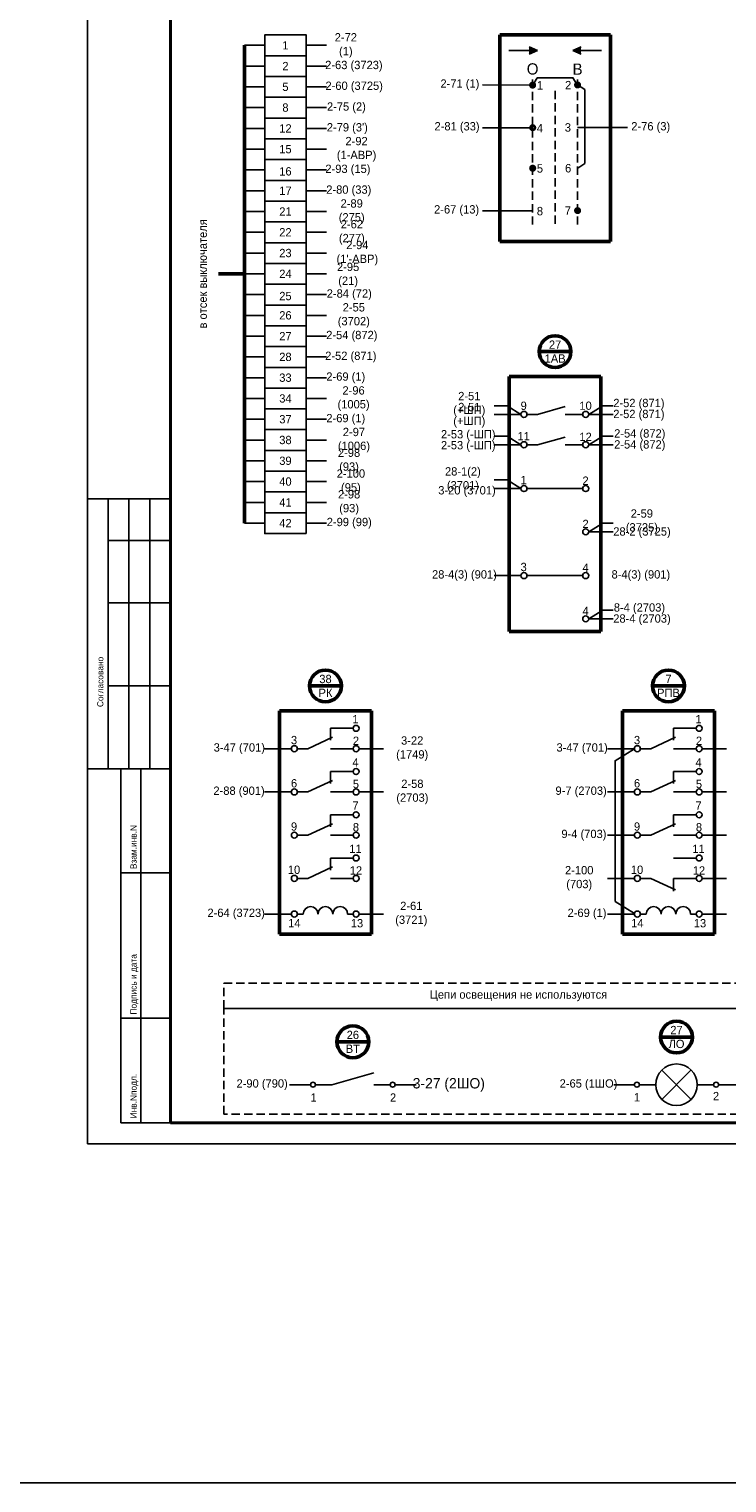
# Model space of a CAD drawing. Header units: millimetres. Extents: x 7700 to 12777, y -2533 to 2568.
# Tile 21 of 74: x 11244 to 11412, y -952 to -602. Entities that reach past the tile are written whole.
import ezdxf

# ---------------------------------------------------------------- set-up
doc = ezdxf.new("R2010")
doc.units = ezdxf.units.MM
doc.linetypes.add('JIS_02_2.0', pattern=[3, 2, -1])
doc.styles.add('SIMPLEX', font='txt', dxfattribs={"height": 5})

msp = doc.modelspace()

# ---------------------------------------------------------------- hatches: boundary and pattern name
h = msp.add_hatch(color=256)
h.dxf.hatch_style = 1
h.paths.add_polyline_path([(11364.64, -608.18), (11366.64, -607.32), (11364.64, -606.47)])
h = msp.add_hatch(color=256)
h.dxf.hatch_style = 1
h.paths.add_polyline_path([(11377.14, -608.18), (11375.13, -607.32), (11377.14, -606.47)])

# ---------------------------------------------------------------- linework, layer by layer
for p, q in [((11258.31, -870.44), (11258.31, -573.39)), ((11258.31, -870.44), (11258.31, -573.39)), ((11300.97, -606.07), (11296.13, -606.07)), ((11310.97, -606.07), (11315.82, -606.07)), ((11366.64, -607.32), (11359.72, -607.32)), ((11364.64, -606.47), (11366.64, -607.32)), ((11366.64, -607.32), (11364.64, -608.18)), ((11377.14, -606.47), (11375.13, -607.32)), ((11375.13, -607.32), (11377.14, -608.18)), ((11375.13, -607.32), (11382.05, -607.32)), ((11300.97, -611.07), (11296.13, -611.07)), ((11310.97, -611.07), (11315.82, -611.07)), ((11365.49, -615.65), (11353.43, -615.61)), ((11365.49, -615.65), (11366.58, -613.89)), ((11375.24, -613.89), (11366.56, -613.93)), ((11376.27, -615.65), (11375.18, -613.89)), ((11376.3, -615.61), (11378.06, -616.7)), ((11300.97, -616.07), (11296.13, -616.07)), ((11310.97, -616.07), (11315.82, -616.07)), ((11378.06, -616.7), (11378.07, -634.52)), ((11300.97, -621.07), (11296.13, -621.07)), ((11310.97, -621.07), (11315.82, -621.07)), ((11300.97, -626.07), (11296.13, -626.07)), ((11310.97, -626.07), (11315.82, -626.07)), ((11365.49, -625.89), (11353.43, -625.89)), ((11376.3, -625.85), (11388.34, -625.85)), ((11300.97, -631.07), (11296.13, -631.07)), ((11310.97, -631.07), (11315.82, -631.07)), ((11300.97, -636.07), (11296.13, -636.07)), ((11310.97, -636.07), (11315.82, -636.07)), ((11376.32, -635.61), (11378.07, -634.52)), ((11300.97, -641.07), (11296.13, -641.07)), ((11310.97, -641.07), (11315.82, -641.07)), ((11300.97, -646.07), (11296.13, -646.07)), ((11310.97, -646.07), (11315.82, -646.07)), ((11365.49, -645.89), (11353.43, -645.89)), ((11300.97, -651.07), (11296.13, -651.07)), ((11310.97, -651.07), (11315.82, -651.07)), ((11300.97, -656.07), (11296.13, -656.07)), ((11310.97, -656.07), (11315.82, -656.07)), ((11300.97, -661.07), (11296.13, -661.07)), ((11310.97, -661.07), (11315.82, -661.07)), ((11300.97, -666.07), (11296.13, -666.07)), ((11310.97, -666.07), (11315.82, -666.07)), ((11300.97, -671.07), (11296.13, -671.07)), ((11310.97, -671.07), (11315.82, -671.07)), ((11300.97, -676.07), (11296.13, -676.07)), ((11310.97, -676.07), (11315.82, -676.07)), ((11300.97, -681.07), (11296.13, -681.07)), ((11310.97, -681.07), (11315.82, -681.07)), ((11300.97, -686.07), (11296.13, -686.07)), ((11310.97, -686.07), (11315.82, -686.07)), ((11300.97, -691.07), (11296.13, -691.07)), ((11310.97, -691.07), (11315.82, -691.07)), ((11300.97, -696.07), (11296.13, -696.07)), ((11310.97, -696.07), (11315.82, -696.07)), ((11359.31, -692.81), (11356.24, -692.81)), ((11356.24, -694.89), (11362.67, -694.89)), ((11359.31, -692.81), (11362.67, -694.89)), ((11364.1, -694.89), (11366.62, -694.89)), ((11373.29, -693.03), (11366.62, -694.89)), ((11373.29, -694.89), (11377.54, -694.89)), ((11382.34, -692.81), (11378.98, -694.89)), ((11378.98, -694.89), (11384.88, -694.89)), ((11382.34, -692.81), (11384.88, -692.81)), ((11300.97, -701.07), (11296.13, -701.07)), ((11310.97, -701.07), (11315.82, -701.07)), ((11359.31, -700.12), (11356.24, -700.12)), ((11356.24, -702.2), (11362.67, -702.2)), ((11359.31, -700.12), (11362.67, -702.2)), ((11364.1, -702.2), (11366.62, -702.2)), ((11373.29, -700.34), (11366.62, -702.2)), ((11373.29, -702.2), (11377.54, -702.2)), ((11382.34, -700.12), (11378.98, -702.2)), ((11378.98, -702.2), (11384.88, -702.2)), ((11382.34, -700.12), (11384.88, -700.12)), ((11300.97, -706.07), (11296.13, -706.07)), ((11310.97, -706.07), (11315.82, -706.07)), ((11300.97, -711.07), (11296.13, -711.07)), ((11310.97, -711.07), (11315.82, -711.07)), ((11359.31, -710.67), (11356.24, -710.67)), ((11356.24, -712.75), (11362.67, -712.75)), ((11359.31, -710.67), (11362.67, -712.75)), ((11364.1, -712.75), (11377.54, -712.75)), ((11278.31, -715.21), (11258.31, -715.21)), ((11263.31, -780.21), (11263.31, -715.21)), ((11268.31, -780.21), (11268.31, -715.21)), ((11273.31, -780.21), (11273.31, -715.21)), ((11300.97, -716.07), (11296.13, -716.07)), ((11310.97, -716.07), (11315.82, -716.07)), ((11300.97, -721.07), (11296.13, -721.07)), ((11310.97, -721.07), (11315.82, -721.07)), ((11382.34, -721.07), (11378.98, -723.15)), ((11378.98, -723.15), (11384.88, -723.15)), ((11382.34, -721.07), (11384.88, -721.07)), ((11263.31, -725.21), (11278.31, -725.21)), ((11362.67, -733.7), (11356.24, -733.7)), ((11364.1, -733.7), (11377.54, -733.7)), ((11263.31, -740.21), (11278.31, -740.21)), ((11382.34, -742.01), (11378.98, -744.1)), ((11378.98, -744.1), (11384.88, -744.1)), ((11382.34, -742.01), (11384.88, -742.01)), ((11263.31, -760.21), (11278.31, -760.21)), ((11317.31, -772.59), (11311.34, -775.35)), ((11322.27, -770.45), (11316.83, -770.45)), ((11316.83, -770.45), (11316.83, -773.34)), ((11399.88, -772.59), (11393.92, -775.35)), ((11404.84, -770.45), (11399.41, -770.45)), ((11399.41, -770.45), (11399.41, -773.34)), ((11322.27, -775.35), (11316.83, -775.35)), ((11404.84, -775.35), (11399.41, -775.35)), ((11258.31, -780.21), (11278.31, -780.21)), ((11266.31, -865.39), (11266.31, -780.21)), ((11271.18, -865.39), (11271.18, -780.21)), ((11385.33, -812.11), (11385.33, -778.23)), ((11317.31, -783), (11311.34, -785.76)), ((11322.27, -780.85), (11316.83, -780.85)), ((11316.83, -780.85), (11316.83, -783.74)), ((11399.88, -783), (11393.92, -785.76)), ((11404.84, -780.85), (11399.41, -780.85)), ((11399.41, -780.85), (11399.41, -783.74)), ((11322.27, -785.76), (11316.83, -785.76)), ((11404.84, -785.76), (11399.41, -785.76)), ((11317.31, -793.4), (11311.34, -796.16)), ((11322.27, -791.26), (11316.83, -791.26)), ((11316.83, -791.26), (11316.83, -794.15)), ((11399.88, -793.4), (11393.92, -796.16)), ((11404.84, -791.26), (11399.41, -791.26)), ((11399.41, -791.26), (11399.41, -794.15)), ((11322.27, -796.16), (11316.83, -796.16)), ((11404.84, -796.16), (11399.41, -796.16)), ((11317.31, -803.8), (11311.34, -806.56)), ((11322.27, -801.66), (11316.83, -801.66)), ((11316.83, -801.66), (11316.83, -804.55)), ((11404.84, -801.66), (11399.41, -801.66)), ((11266.31, -805.21), (11278.31, -805.21)), ((11322.27, -806.56), (11316.83, -806.56)), ((11399.88, -809.32), (11393.92, -806.56)), ((11404.84, -806.56), (11399.41, -806.56)), ((11399.41, -809.64), (11399.41, -806.56)), ((11266.31, -840.21), (11278.31, -840.21)), ((11327.26, -853.39), (11317.13, -856.22)), ((11389.99, -856.22), (11384.99, -856.22)), ((11395.11, -856.22), (11391.19, -856.22)), ((11409.03, -856.22), (11405.11, -856.22)), ((11410.23, -856.22), (11415.23, -856.22)), ((11266.31, -865.39), (11278.31, -865.39)), ((11258.31, -870.44), (11678.32, -870.44))]:
    msp.add_line(p, q)
at = {"linetype": 'Continuous', "lineweight": 40}
msp.add_line((11278.31, -578.39), (11278.31, -865.39), dxfattribs=at)
at = {"lineweight": 50}
for p, q in [((11357.58, -603.53), (11384.19, -603.53)), ((11357.58, -603.53), (11357.58, -653.32)), ((11384.19, -603.53), (11384.19, -653.32)), ((11296.13, -721.07), (11296.13, -606.07)), ((11384.19, -653.32), (11357.58, -653.32)), ((11296.13, -661.07), (11289.84, -661.07)), ((11374.71, -679.78), (11367.06, -679.78)), ((11381.93, -685.81), (11359.84, -685.81)), ((11359.84, -685.81), (11359.84, -747.12)), ((11381.93, -685.81), (11381.93, -747.12)), ((11381.93, -747.12), (11359.84, -747.12)), ((11319.43, -760.24), (11311.78, -760.24)), ((11402, -760.24), (11394.36, -760.24)), ((11326.65, -766.28), (11304.56, -766.28)), ((11304.56, -766.28), (11304.56, -819.98)), ((11326.65, -766.28), (11326.65, -819.98)), ((11409.23, -766.28), (11387.14, -766.28)), ((11387.14, -766.28), (11387.14, -819.98)), ((11409.23, -766.28), (11409.23, -819.98)), ((11326.65, -819.98), (11304.56, -819.98)), ((11409.23, -819.98), (11387.14, -819.98)), ((11326.02, -845.9), (11318.37, -845.9)), ((11403.93, -844.75), (11396.29, -844.75))]:
    msp.add_line(p, q, dxfattribs=at)
at = {"linetype": 'JIS_02_2.0'}
for p, q in [((11365.47, -614.27), (11365.47, -649.22)), ((11376.3, -614.27), (11376.3, -649.22)), ((11370.89, -617.03), (11370.89, -649.22))]:
    msp.add_line(p, q, dxfattribs=at)
at = {"linetype": 'Continuous'}
for p, q in [((11278.31, -724.38), (11278.31, -744.38)), ((11278.31, -764.38), (11278.31, -784.38))]:
    msp.add_line(p, q, dxfattribs=at)
at = {"color": 7}
for p, q in [((11300.96, -775.35), (11307.39, -775.35)), ((11308.83, -775.35), (11311.34, -775.35)), ((11323.7, -775.35), (11329.6, -775.35)), ((11383.53, -775.35), (11389.96, -775.35)), ((11389.96, -775.35), (11385.31, -778.24)), ((11391.4, -775.35), (11393.92, -775.35)), ((11406.28, -775.35), (11412.18, -775.35)), ((11300.96, -785.76), (11307.39, -785.76)), ((11308.83, -785.76), (11311.34, -785.76)), ((11323.7, -785.76), (11329.6, -785.76)), ((11383.53, -785.76), (11389.96, -785.76)), ((11391.4, -785.76), (11393.92, -785.76)), ((11406.28, -785.76), (11412.18, -785.76)), ((11308.83, -796.16), (11311.34, -796.16)), ((11383.53, -796.16), (11389.96, -796.16)), ((11391.4, -796.16), (11393.92, -796.16)), ((11406.28, -796.16), (11412.18, -796.16)), ((11308.83, -806.56), (11311.34, -806.56)), ((11383.53, -806.56), (11389.96, -806.56)), ((11391.4, -806.56), (11393.92, -806.56)), ((11406.28, -806.56), (11412.18, -806.56)), ((11307.39, -815.15), (11300.96, -815.15)), ((11310.24, -815.15), (11308.83, -815.15)), ((11320.93, -815.15), (11322.27, -815.15)), ((11323.7, -815.15), (11329.6, -815.15)), ((11389.96, -815.15), (11383.53, -815.15)), ((11389.98, -814.99), (11385.33, -812.11)), ((11392.82, -815.15), (11391.4, -815.15)), ((11403.5, -815.15), (11404.84, -815.15)), ((11406.28, -815.15), (11412.18, -815.15)), ((11306.93, -856.22), (11312.01, -856.22)), ((11313.21, -856.22), (11317.13, -856.22)), ((11327.26, -856.22), (11331.18, -856.22)), ((11332.38, -856.22), (11337.46, -856.22))]:
    msp.add_line(p, q, dxfattribs=at)
at = {"color": 40, "true_color": 0xf8d731}
for p, q in [((11403.65, -859.75), (11396.57, -852.69)), ((11396.59, -859.77), (11403.62, -852.67)), ((11400.11, -856.22), (11400.11, -856.22))]:
    msp.add_line(p, q, dxfattribs=at)
at = {"lineweight": 40}
msp.add_line((11278.31, -865.39), (11673.4, -865.39), dxfattribs=at)
at = {"color": 2}
msp.add_lwpolyline([(7699.67, -393.4), (12299.84, -393.4), (12299.84, -952.06), (7699.67, -952.06)], close=True, dxfattribs=at)
for points in [[(11310.97, -608.57), (11300.97, -608.57), (11300.97, -603.57), (11310.97, -603.57)], [(11310.97, -613.57), (11300.97, -613.57), (11300.97, -608.57), (11310.97, -608.57)], [(11310.97, -618.57), (11300.97, -618.57), (11300.97, -613.57), (11310.97, -613.57)], [(11310.97, -623.57), (11300.97, -623.57), (11300.97, -618.57), (11310.97, -618.57)], [(11310.97, -628.57), (11300.97, -628.57), (11300.97, -623.57), (11310.97, -623.57)], [(11310.97, -633.57), (11300.97, -633.57), (11300.97, -628.57), (11310.97, -628.57)], [(11310.97, -633.57), (11300.97, -633.57), (11300.97, -628.57), (11310.97, -628.57)], [(11310.97, -638.57), (11300.97, -638.57), (11300.97, -633.57), (11310.97, -633.57)], [(11310.97, -643.57), (11300.97, -643.57), (11300.97, -638.57), (11310.97, -638.57)], [(11310.97, -648.57), (11300.97, -648.57), (11300.97, -643.57), (11310.97, -643.57)], [(11310.97, -653.57), (11300.97, -653.57), (11300.97, -648.57), (11310.97, -648.57)], [(11310.97, -658.57), (11300.97, -658.57), (11300.97, -653.57), (11310.97, -653.57)], [(11310.97, -663.57), (11300.97, -663.57), (11300.97, -658.57), (11310.97, -658.57)], [(11310.97, -668.57), (11300.97, -668.57), (11300.97, -663.57), (11310.97, -663.57)], [(11310.97, -673.57), (11300.97, -673.57), (11300.97, -668.57), (11310.97, -668.57)], [(11310.97, -678.57), (11300.97, -678.57), (11300.97, -673.57), (11310.97, -673.57)], [(11310.97, -683.57), (11300.97, -683.57), (11300.97, -678.57), (11310.97, -678.57)], [(11310.97, -688.57), (11300.97, -688.57), (11300.97, -683.57), (11310.97, -683.57)], [(11310.97, -693.57), (11300.97, -693.57), (11300.97, -688.57), (11310.97, -688.57)], [(11310.97, -698.57), (11300.97, -698.57), (11300.97, -693.57), (11310.97, -693.57)], [(11310.97, -703.57), (11300.97, -703.57), (11300.97, -698.57), (11310.97, -698.57)], [(11310.97, -708.57), (11300.97, -708.57), (11300.97, -703.57), (11310.97, -703.57)], [(11310.97, -713.57), (11300.97, -713.57), (11300.97, -708.57), (11310.97, -708.57)], [(11310.97, -718.57), (11300.97, -718.57), (11300.97, -713.57), (11310.97, -713.57)], [(11310.97, -723.57), (11300.97, -723.57), (11300.97, -718.57), (11310.97, -718.57)]]:
    msp.add_lwpolyline(points, close=True)
at = {"const_width": 0.677}
for points in [[(11364.96, -615.65, 1), (11365.98, -615.65, 1)], [(11375.79, -615.61, 1), (11376.81, -615.61, 1)], [(11364.98, -625.89, 1), (11366, -625.89, 1)], [(11364.98, -635.65, 1), (11366, -635.65, 1)], [(11375.79, -645.85, 1), (11376.81, -645.85, 1)]]:
    msp.add_lwpolyline(points, format="xyb", close=True, dxfattribs=at)
at = {"linetype": 'JIS_02_2.0'}
for points in [[(11291.11, -831.76), (11433.02, -831.76), (11433.02, -837.89), (11291.11, -837.89)], [(11291.11, -837.89), (11433.02, -837.89), (11433.02, -863.31), (11291.11, -863.31)]]:
    msp.add_lwpolyline(points, close=True, dxfattribs=at)
at = {"lineweight": 50}
for centre in [(11370.89, -679.78), (11315.61, -760.24), (11398.18, -760.24), (11322.2, -845.9), (11400.11, -844.75)]:
    msp.add_circle(centre, 3.82, dxfattribs=at)
for centre, radius in [((11363.39, -694.89), 0.719), ((11378.26, -694.89), 0.719), ((11363.39, -702.2), 0.719), ((11378.26, -702.2), 0.719), ((11363.39, -712.75), 0.719), ((11378.26, -712.75), 0.719), ((11378.26, -723.15), 0.719), ((11363.39, -733.7), 0.719), ((11378.26, -733.7), 0.719), ((11378.26, -744.1), 0.719), ((11312.61, -856.22), 0.599), ((11331.78, -856.22), 0.599), ((11390.59, -856.22), 0.599), ((11409.63, -856.22), 0.599)]:
    msp.add_circle(centre, radius)
at = {"color": 7}
for centre, radius in [((11322.98, -770.45), 0.719), ((11405.56, -770.45), 0.719), ((11308.11, -775.35), 0.719), ((11322.98, -775.35), 0.719), ((11390.68, -775.35), 0.719), ((11405.56, -775.35), 0.719), ((11322.98, -780.85), 0.719), ((11405.56, -780.85), 0.719), ((11308.11, -785.76), 0.719), ((11322.98, -785.76), 0.719), ((11390.68, -785.76), 0.719), ((11405.56, -785.76), 0.719), ((11322.98, -791.26), 0.719), ((11405.56, -791.26), 0.719), ((11308.11, -796.16), 0.719), ((11322.98, -796.16), 0.719), ((11390.68, -796.16), 0.719), ((11405.56, -796.16), 0.719), ((11322.98, -801.66), 0.719), ((11405.56, -801.66), 0.719), ((11308.11, -806.56), 0.719), ((11322.98, -806.56), 0.719), ((11390.68, -806.56), 0.719), ((11405.56, -806.56), 0.719), ((11308.11, -815.15), 0.719), ((11322.98, -815.15), 0.719), ((11390.68, -815.15), 0.719), ((11405.56, -815.15), 0.719), ((11400.11, -856.22), 5)]:
    msp.add_circle(centre, radius, dxfattribs=at)
for centre in [(11312.02, -815.15), (11315.59, -815.15), (11319.15, -815.15), (11394.6, -815.15), (11398.16, -815.15), (11401.72, -815.15)]:
    msp.add_arc(centre, 1.78, 0, 180, dxfattribs=at)

# ---------------------------------------------------------------- texts
at = {"linetype": 'Continuous', "style": 'SIMPLEX'}
for s, p in [('Согласовано', (11262.14, -765.33)), ('Взам.инв.N', (11270.14, -804.33)), ('Подпись и дата', (11270.14, -839.33)), ('Инв.Nподл.', (11270.14, -864.33))]:
    msp.add_text(s, height=1.5, rotation=90, dxfattribs=at).set_placement(p)
at = {"color": 7, "style": 'SIMPLEX'}
for s, p in [('1', (11312.01, -860.31)), ('2', (11331.13, -860.31))]:
    msp.add_text(s, height=2, dxfattribs=at).set_placement(p)
at = {"char_height": 2, "attachment_point": 5, "rotation": 0, "style": 'SIMPLEX'}
for s, insert, width in [('1', (11305.97, -606.07), 9.9996), ('2', (11305.97, -611.07), 9.9996), ('5', (11305.97, -616.07), 9.9996), ('8', (11305.97, -621.07), 9.9996), ('12', (11305.97, -626.07), 9.9996), ('15', (11305.97, -631.07), 9.9996), ('16', (11305.97, -636.42), 9.9995), ('17', (11305.97, -641.07), 9.9996), ('21', (11305.97, -646.07), 9.9996), ('22', (11305.97, -651.07), 9.9996), ('23', (11305.97, -656.07), 9.9996), ('24', (11305.97, -661.07), 9.9996), ('25', (11305.97, -666.42), 9.9995), ('26', (11305.97, -671.07), 9.9996), ('27', (11305.97, -676.07), 9.9996), ('28', (11305.97, -681.07), 9.9996), ('33', (11305.97, -686.07), 9.9996), ('34', (11305.97, -691.07), 9.9996), ('37', (11305.97, -696.07), 9.9996), ('38', (11305.97, -701.07), 9.9996), ('39', (11305.97, -706.07), 9.9996), ('40', (11305.97, -711.07), 9.9996), ('41', (11305.97, -716.07), 9.9996), ('42', (11305.97, -721.07), 9.9996)]:
    msp.add_mtext(s, dxfattribs=dict(at, insert=insert, width=width))
at = {"color": 7, "attachment_point": 5, "style": 'SIMPLEX'}
for s, insert, char_height, width in [('2-72 (1)', (11320.51, -606.1), 2, 8.4877), ('\\pt10;2-63 (3723)', (11322.45, -611.1), 2, 13.733), ('2-60 (3725)', (11322.52, -616.1), 2, 13.3102), ('2-75 (2)', (11320.65, -621.1), 2, 9.3041), ("2-79 (3')", (11320.87, -626.1), 2, 10.0894), ('2-92 (1-АВР)', (11323.09, -631.09), 2, 13.2215), ('2-93 (15)', (11321.01, -636.09), 2, 10.4598), ('2-80 (33)', (11321.22, -641.09), 2, 10.7734), ('2-89 (275)', (11321.92, -646.09), 2, 10.9248), ('2-62 (277)', (11321.96, -651.09), 2, 10.5669), ("2-94 (1'-АВР) ", (11323.28, -656.09), 2, 14.4847), ('2-95 (21)', (11321.06, -661.36), 2, 9.5133), ('2-84 (72)', (11321.34, -666.09), 2, 11.8317), ('2-55 (3702)', (11322.43, -671.09), 2, 12.5517), ('2-54 (872)', (11321.95, -676.09), 2, 11.9017), ('2-52 (871)', (11321.71, -681.09), 2, 12.2534), ('2-69 (1)', (11320.5, -686.09), 2, 9.6949), ('2-96 (1005)', (11322.37, -691.09), 2, 11.5808), ('2-69 (1)', (11320.5, -696.09), 2, 10.0168), ('2-97 (1006)', (11322.46, -701.09), 2, 12.61), ('2-98 (93)', (11321.28, -706.09), 2, 9.6949), ('2-100 (95)', (11321.73, -711.09), 2, 11.5808), ('2-98 (93)', (11321.3, -716.09), 2, 10.0168), ('2-99 (99)', (11321.34, -721.09), 2, 12.61), ('38\\PРК', (11315.61, -760.24), 2, 4.7988), ('7\\PРПВ', (11398.18, -760.24), 2, 4.7988), ('1', (11322.83, -768.25), 2, 2.4873), ('1', (11405.41, -768.25), 2, 2.4873), ('3-47 (701)', (11294.87, -775.35), 2, 12.3173), ('3', (11308.04, -773.29), 2, 2.4873), ('2', (11322.94, -773.45), 2, 2.4873), ('3-22 (1749)', (11336.48, -775.35), 2, 12.5391), ('3-47 (701)', (11377.39, -775.35), 2, 12.3173), ('3', (11390.61, -773.29), 2, 2.4873), ('2', (11405.52, -773.45), 2, 2.4873), ('4', (11322.83, -778.65), 2, 2.4873), ('4', (11405.41, -778.65), 2, 2.4873), ('2-88 (901)', (11294.8, -785.76), 2, 12.3173), ('6', (11308.04, -783.69), 2, 2.4873), ('5', (11322.94, -783.86), 2, 2.4873), ('2-58 (2703)', (11336.53, -785.76), 2, 12.266), ('9-7 (2703)', (11377.15, -785.76), 2, 12.3173), ('6', (11390.61, -783.69), 2, 2.4873), ('5', (11405.52, -783.86), 2, 2.4873), ('7', (11322.83, -789.05), 2, 2.4873), ('7', (11405.41, -789.05), 2, 2.4873), ('9', (11308.04, -794.1), 2, 2.4873), ('8', (11322.94, -794.26), 2, 2.4873), ('9', (11390.61, -794.1), 2, 2.4873), ('8', (11405.52, -794.26), 2, 2.4873), ('9-4 (703)', (11377.82, -796.16), 2, 12.3173), ('11', (11322.83, -799.45), 2, 2.4873), ('11', (11405.41, -799.45), 2, 2.4873), ('10', (11308.04, -804.5), 2, 2.4873), ('12', (11322.94, -804.66), 2, 2.4873), ('2-100 (703)', (11376.69, -806.56), 2, 12.3173), ('10', (11390.61, -804.5), 2, 2.4873), ('12', (11405.52, -804.66), 2, 2.4873), ('2-64 (3723)', (11294.11, -815.15), 2, 13.0575), ('2-61 (3721)', (11336.27, -815.15), 2, 12.5551), ('2-69 (1)', (11378.57, -815.15), 2, 10.5142), ('14', (11308.11, -817.33), 2, 2.4873), ('13', (11323.19, -817.37), 2, 2.2981), ('14', (11390.68, -817.33), 2, 2.4873), ('13', (11405.76, -817.37), 2, 2.2981), ('{\\C256;Цепи освещения не используются}', (11362.06, -834.82), 2, 141.9079), ('\\pt8;26\\PВТ', (11322.2, -845.9), 2, 4.8313), ('27\\PЛО', (11400.11, -844.75), 2, 13.7171), ('2-65 (1ШО)', (11378.93, -856.22), 2, 13.7171), ('2-90 (790)', (11300.36, -856.22), 2, 13.7171), ('3-27 (2ШО)', (11345.3, -856.25), 2.5, 19.2048), ('1', (11390.59, -859.24), 2, 13.1618), ('2', (11409.63, -858.96), 2, 13.1618)]:
    msp.add_mtext(s, dxfattribs=dict(at, insert=insert, char_height=char_height, width=width))
at = {"style": 'SIMPLEX'}
for s, insert, char_height, width, attachment_point in [('О', (11365.47, -611.77), 2.71, 3.5223, 5), ('В', (11376.3, -611.8), 2.71, 4.0058, 5), ('2-71 (1)', (11347.96, -615.57), 2, 11.4322, 5), ('1', (11367.99, -615.71), 2.03, 1.3918, 6), ('2', (11374.78, -615.66), 2.03, 0.6556, 6), ('2-81 (33)', (11347.28, -625.85), 2, 11.4322, 5), ('4', (11367.99, -625.99), 2.03, 1.3918, 6), ('3', (11374.72, -625.85), 2.03, 1.1658, 6), ('2-76 (3)', (11393.91, -625.85), 2, 11.4322, 5), ('5', (11367.99, -635.71), 2.03, 1.3918, 6), ('6', (11374.78, -635.66), 2.03, 0.6556, 6), ('2-67 (13)', (11347.18, -645.85), 2, 11.4322, 5), ('8', (11367.99, -645.99), 2.03, 1.3918, 6), ('7', (11374.72, -645.85), 2.03, 1.596, 6), ('27\\P1АВ', (11370.89, -679.78), 2, 13.7171, 5), ('2-51 (+ШП)', (11350.23, -692.45), 2, 12.5391, 5), ('2-51 (+ШП)', (11350.23, -695.09), 2, 12.5391, 5), ('9', (11363.32, -692.83), 2, 2.4873, 5), ('10', (11378.22, -692.81), 2, 2.4873, 5), ('2-52 (871)', (11391.06, -692.45), 2, 12.5391, 5), ('2-52 (871)', (11391.06, -695.09), 2, 12.5391, 5), ('2-53 (-ШП)', (11349.98, -699.97), 2, 12.5391, 5), ('2-53 (-ШП)', (11349.98, -702.61), 2, 12.5391, 5), ('11', (11363.32, -700.14), 2, 2.4873, 5), ('12', (11378.22, -700.3), 2, 2.4873, 5), ('2-54 (872)', (11391.27, -699.77), 2, 12.266, 5), ('\\pt10;2-54 (872)', (11391.27, -702.42), 2, 12.266, 5), ('28-1(2) (3701)', (11348.69, -710.58), 2, 15.2573, 5), ('1', (11363.32, -710.69), 2, 2.4873, 5), ('2', (11378.22, -710.85), 2, 2.4873, 5), ('3-20 (3701)', (11349.67, -713.46), 2, 15.2573, 5), ('2', (11378.22, -721.25), 2, 2.4873, 5), ('2-59 (3725)', (11391.77, -720.71), 2, 12.5391, 5), ('\\pt10;28-2 (3725)', (11391.8, -723.37), 2, 13.4447, 5), ('28-4(3) (901)', (11349.06, -733.7), 2, 15.2573, 5), ('3', (11363.32, -731.63), 2, 2.4873, 5), ('4', (11378.22, -731.79), 2, 2.4873, 5), ('8-4(3) (901)', (11391.53, -733.7), 2, 15.2573, 5), ('4', (11378.22, -742.2), 2, 2.4873, 5), ('8-4 (2703)', (11391.19, -741.66), 2, 12.5391, 5), ('\\pt10;28-4 (2703)', (11391.8, -744.32), 2, 13.4447, 5)]:
    msp.add_mtext(s, dxfattribs=dict(at, insert=insert, char_height=char_height, width=width, attachment_point=attachment_point))
at = {"color": 7, "insert": (11286.07, -661.07), "char_height": 2, "width": 25.4968, "attachment_point": 5, "rotation": 90, "style": 'SIMPLEX'}
msp.add_mtext('в отсек выключателя ', dxfattribs=at)

doc.saveas('drawing.dxf')
